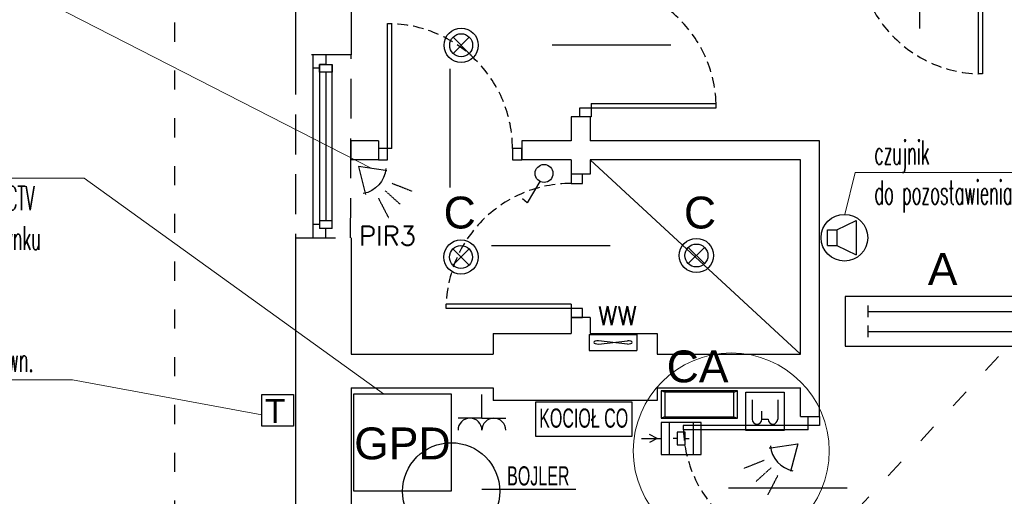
# Model space of a CAD drawing. Header units: millimetres. Extents: x 19325 to 32410, y -4876 to 2807.
# Tile 50 of 72: x 19870 to 20489, y 242 to 541. Entities that reach past the tile are written whole.
import ezdxf
from ezdxf import colors
from ezdxf.entities.mleader import LeaderData, LeaderLine
from ezdxf.enums import TextEntityAlignment as Align
from ezdxf.math import Vec2, Vec3

# ---------------------------------------------------------------- set-up
doc = ezdxf.new("R2010")
doc.units = ezdxf.units.MM
for name, pattern in [('ACAD_ISO03W100', [30, 12, -18]), ('DASHED', [0.75, 0.5, -0.25]), ('VERDECKT', [0.375, 0.25, -0.125])]:
    doc.linetypes.add(name, pattern=pattern)
for name, color, linetype, lineweight in [('.WK_WODA_OPIS', 7, 'Continuous', 13), ('2E_CENTR', 40, 'Continuous', 30), ('2E_INSTA', 40, 'Continuous', 30), ('2E_OPRAWY', 40, 'Continuous', 30), ('2E_OSWIETL', 40, 'Continuous', 30), ('2E_POZ', 40, 'Continuous', 30), ('2E_SWIETLOWKI', 40, 'Continuous', 30), ('2E_SYGKOM', 40, 'Continuous', 30), ('2E_URZADZENIE', 40, 'Continuous', 30), ('AMATECH_OPRAWY AWARYJNE', 4, 'Continuous', 30), ('e', 1, 'Continuous', 40), ('opisy 1', 4, 'Continuous', 13)]:
    doc.layers.add(name, color=color, linetype=linetype, lineweight=lineweight)
for name, color, linetype in [('A_drzwi', 3, 'Continuous'), ('A_okno', 3, 'Continuous'), ('A_opis stolarki', 3, 'Continuous'), ('A_SC_MUROWANA_DZIAŁOWA', 42, 'Continuous'), ('A_scianazew', 42, 'Continuous')]:
    doc.layers.add(name, color=color, linetype=linetype)
doc.styles.add('dar-styl', font='arial.ttf')
doc.styles.add('Opisowy', font='arial.ttf', dxfattribs={"width": 0.8})
doc.styles.add('PITSIMP8', font='pitsimp8')
doc.styles.add('SIMPLEX', font='simplex.shx')
doc.styles.get("Standard").update_dxf_attribs({"font": 'arial.ttf'})
doc.styles.add('WYMIARY', font='romans.shx', dxfattribs={"width": 0.7})

# ---------------------------------------------------------------- blocks, each defined once
blk = doc.blocks.new('*U8')
at = {"color": 0}
for p, q in [((-28.55, -91.5), (-28.55, -94.5)), ((-28.55, -91.5), (59.45, -91.5)), ((-28.55, -94.5), (59.45, -94.5)), ((59.45, -94.5), (59.45, -91.5))]:
    blk.add_line(p, q, dxfattribs=at)
for points in [[(-36.55, -6.5), (-36.55, 0), (-28.55, 0), (-28.55, -6.5)], [(-36.55, -101), (-36.55, -94.5), (-28.55, -94.5), (-28.55, -101)]]:
    blk.add_lwpolyline(points, close=True, dxfattribs=at)
at = {"color": 0, "linetype": 'DASHED', "ltscale": 15}
blk.add_arc((-28.55, -94.5), 88, 1.95364, 90, dxfattribs=at)
at = {"layer": 'A_opis stolarki'}
blk.add_line((-56.09, -50.5), (27.54, -50.5), dxfattribs=at)
at = {"layer": 'A_opis stolarki', "ltscale": 0.5, "style": 'dar-styl', "text_generation_flag": 2}
blk.add_attdef('ODPORNOŚĆ_OGNIOWA', text='', height=15, rotation=805.93674, dxfattribs=at).set_placement((-55.81, -47.55), align=Align.TOP_CENTER)
at = {"layer": 'A_opis stolarki', "ltscale": 0.5, "style": 'dar-styl'}
blk.add_attdef('SYMBOL_DRZWI1', text='', height=14, dxfattribs=at).set_placement((-16.77, -50.5), align=Align.BOTTOM_CENTER)
blk.add_attdef('SYMBOL_DRZWI2', text='', height=14, dxfattribs=at).set_placement((-16.77, -53.5), align=Align.TOP_CENTER)
blk = doc.blocks.new('*U9')
at = {"color": 0}
for p, q in [((-28.55, -9.5), (-28.55, -6.5)), ((-28.55, -6.5), (59.45, -6.5)), ((59.45, -6.5), (59.45, -9.5)), ((-28.55, -9.5), (59.45, -9.5))]:
    blk.add_line(p, q, dxfattribs=at)
for points in [[(-36.55, 0), (-36.55, -6.5), (-28.55, -6.5), (-28.55, 0)], [(-36.55, -94.5), (-36.55, -101), (-28.55, -101), (-28.55, -94.5)]]:
    blk.add_lwpolyline(points, close=True, dxfattribs=at)
at = {"color": 0, "linetype": 'DASHED', "ltscale": 15}
blk.add_arc((-28.55, -6.5), 88, 270, 358.04636, dxfattribs=at)
at = {"layer": 'A_opis stolarki'}
blk.add_line((-56.09, -50.5), (27.54, -50.5), dxfattribs=at)
at = {"layer": 'A_opis stolarki', "ltscale": 0.5, "style": 'dar-styl', "text_generation_flag": 2}
blk.add_attdef('ODPORNOŚĆ_OGNIOWA', text='', height=15, rotation=805.93674, dxfattribs=at).set_placement((-55.81, -47.55), align=Align.TOP_CENTER)
at = {"layer": 'A_opis stolarki', "ltscale": 0.5, "style": 'dar-styl'}
blk.add_attdef('SYMBOL_DRZWI1', text='', height=14, dxfattribs=at).set_placement((-16.77, -50.5), align=Align.BOTTOM_CENTER)
blk.add_attdef('SYMBOL_DRZWI2', text='', height=14, dxfattribs=at).set_placement((-16.77, -53.5), align=Align.TOP_CENTER)
blk = doc.blocks.new('*U10')
at = {"color": 0}
for p, q in [((0, -6.5), (-88, -6.5)), ((-88, -6.5), (-88, -9.5)), ((0, -9.5), (0, -6.5)), ((0, -9.5), (-88, -9.5))]:
    blk.add_line(p, q, dxfattribs=at)
for points in [[(8, 0), (8, -6.5), (0, -6.5), (0, 0)], [(8, -94.5), (8, -101), (0, -101), (0, -94.5)]]:
    blk.add_lwpolyline(points, close=True, dxfattribs=at)
at = {"color": 0, "linetype": 'DASHED', "ltscale": 15}
blk.add_arc((0, -6.5), 88, 181.95364, 270, dxfattribs=at)
at = {"layer": 'A_opis stolarki'}
blk.add_line((-56.09, -50.5), (27.54, -50.5), dxfattribs=at)
at = {"layer": 'A_opis stolarki', "ltscale": 0.5, "style": 'dar-styl'}
blk.add_attdef('ODPORNOŚĆ_OGNIOWA', text='', height=15, rotation=274.06326, dxfattribs=at).set_placement((27.26, -47.55), align=Align.TOP_CENTER)
blk.add_attdef('SYMBOL_DRZWI1', text='', height=14, dxfattribs=at).set_placement((-16.77, -50.5), align=Align.BOTTOM_CENTER)
blk.add_attdef('SYMBOL_DRZWI2', text='', height=14, dxfattribs=at).set_placement((-16.77, -53.5), align=Align.TOP_CENTER)
blk = doc.blocks.new('*U7')
for p, q in [((0, -91.5), (-88, -91.5)), ((-88, -94.5), (-88, -91.5)), ((0, -94.5), (-88, -94.5)), ((0, -91.5), (0, -94.5))]:
    blk.add_line(p, q)
for points in [[(8, -6.5), (8, 0), (0, 0), (0, -6.5)], [(8, -101), (8, -94.5), (0, -94.5), (0, -101)]]:
    blk.add_lwpolyline(points, close=True)
at = {"linetype": 'DASHED', "ltscale": 15}
blk.add_arc((0, -94.5), 88, 90, 178.04636, dxfattribs=at)
at = {"layer": 'A_opis stolarki'}
blk.add_line((-56.09, -50.5), (27.54, -50.5), dxfattribs=at)
at = {"layer": 'A_opis stolarki', "ltscale": 0.5, "style": 'dar-styl'}
blk.add_attdef('ODPORNOŚĆ_OGNIOWA', text='', height=15, rotation=94.06326, dxfattribs=at).set_placement((-95.88, -56.3), align=Align.TOP_CENTER)
blk.add_attdef('SYMBOL_DRZWI1', text='', height=14, dxfattribs=at).set_placement((-16.77, -50.5), align=Align.BOTTOM_CENTER)
blk.add_attdef('SYMBOL_DRZWI2', text='', height=14, dxfattribs=at).set_placement((-16.77, -53.5), align=Align.TOP_CENTER)
blk = doc.blocks.new('2DEL_077')
at = {"color": 0}
for p, q in [((-0.3844, 0.0818), (-0.3844, 0.3182)), ((0.3844, 0.0818), (0.3844, 0.3182)), ((-0.3844, -0.3182), (-0.3844, -0.0818)), ((0.3844, -0.3182), (0.3844, -0.0818))]:
    blk.add_line(p, q, dxfattribs=at)
for p, q in [((-0.3844, 0.2), (0.3844, 0.2)), ((-0.3844, -0.2), (0.3844, -0.2))]:
    blk.add_line(p, q)
blk.add_lwpolyline([(-0.5, -0.5), (0.5, -0.5), (0.5, 0.5), (-0.5, 0.5)], close=True)
at = {"linetype": 'ByBlock', "style": 'PITSIMP8', "flags": 9}
for tag, p in [('BEZEICHNUNG', (-0.2341, 0.1593)), ('RAUM/GRUPPE', (-0.2341, 0.1393)), ('POS.NR.G-LV', (-0.2341, 0.1193)), ('FABRIKAT', (-0.2341, 0.0993)), ('KENNUNG', (-0.2341, 0.0593)), ('TYP', (-0.2341, 0.0793)), ('VOLUMENSTROM', (-0.2341, 0.0193)), ('DRUCK/-STUFE', (-0.2341, -0.0007)), ('LEISTUNG', (-0.2341, 0.0393)), ('ANSCHLUSS', (-0.2341, -0.0207)), ('GROESSE', (-0.2341, -0.0407)), ('TEMPERATUR', (-0.2341, -0.0807)), ('DREHZAHL', (-0.2341, -0.1007)), ('DN', (-0.2341, -0.0607)), ('SPANNUNG/FREQUENZ', (-0.2341, -0.1407)), ('SCHUTZART', (-0.2341, -0.1207)), ('GEWICHT', (-0.2341, -0.1607)), ('FREI', (-0.2341, -0.1807)), ('FREI', (-0.2341, -0.2007)), ('FREI', (-0.2341, -0.2207))]:
    blk.add_attdef(tag, text='', height=0.01, dxfattribs=at).set_placement(p, align=Align.MIDDLE)
blk = doc.blocks.new('2DEL_019')
for q in [(-2, 0), (0, -2), (2, 0)]:
    blk.add_line((0, 0), q)
for centre in [(-1, 1), (1, 1)]:
    blk.add_arc(centre, 1, 180, 0)
at = {"linetype": 'ByBlock', "style": 'PITSIMP8', "flags": 9}
for tag, p in [('SPANNUNG/FREQUENZ', (-0.164, 0.195)), ('VOLUMENSTROM', (-0.164, 0.355)), ('RAUM/GRUPPE', (-0.164, 0.475)), ('DRUCK/-STUFE', (-0.164, 0.335)), ('BEZEICHNUNG', (-0.164, 0.495)), ('TEMPERATUR', (-0.164, 0.255)), ('POS.NR.G-LV', (-0.164, 0.455)), ('ANSCHLUSS', (-0.164, 0.315)), ('SCHUTZART', (-0.164, 0.215)), ('DREHZAHL', (-0.164, 0.235)), ('KENNUNG', (-0.164, 0.395)), ('LEISTUNG', (-0.164, 0.375)), ('FABRIKAT', (-0.164, 0.435)), ('GROESSE', (-0.164, 0.295)), ('GEWICHT', (-0.164, 0.175)), ('FREI', (-0.164, 0.155)), ('FREI', (-0.164, 0.135)), ('FREI', (-0.164, 0.115)), ('TYP', (-0.164, 0.415)), ('DN', (-0.164, 0.275))]:
    blk.add_attdef(tag, text='', height=0.01, dxfattribs=at).set_placement(p, align=Align.MIDDLE)
blk = doc.blocks.new('2DEL_739')
for p, q in [((0.102, 0.102), (-0.102, -0.102)), ((-0.102, 0.102), (0.102, -0.102))]:
    blk.add_line(p, q)
for radius in [0.215, 0.144]:
    blk.add_circle((0, 0), radius)
at = {"linetype": 'ByBlock', "style": 'PITSIMP8', "flags": 9}
for tag, p in [('BEZEICHNUNG', (-0.174, 0.119)), ('RAUM/GRUPPE', (-0.174, 0.099)), ('POS.NR.G-LV', (-0.174, 0.079)), ('KENNUNG', (-0.174, 0.019)), ('LEISTUNG', (-0.174, -0.001)), ('FABRIKAT', (-0.174, 0.059)), ('TYP', (-0.174, 0.039)), ('VOLUMENSTROM', (-0.174, -0.021)), ('DRUCK/-STUFE', (-0.174, -0.041)), ('TEMPERATUR', (-0.174, -0.121)), ('ANSCHLUSS', (-0.174, -0.061)), ('GROESSE', (-0.174, -0.081)), ('DN', (-0.174, -0.101)), ('SPANNUNG/FREQUENZ', (-0.174, -0.181)), ('SCHUTZART', (-0.174, -0.161)), ('DREHZAHL', (-0.174, -0.141)), ('GEWICHT', (-0.174, -0.201)), ('FREI', (-0.174, -0.221)), ('FREI', (-0.174, -0.241)), ('FREI', (-0.174, -0.261))]:
    blk.add_attdef(tag, text='', height=0.01, dxfattribs=at).set_placement(p, align=Align.MIDDLE)
blk = doc.blocks.new('2DEL_487')
for p, q in [((-0.346, -0.682), (-1.422, -2.474)), ((-1.422, -2.474), (-1.808, -2.132))]:
    blk.add_line(p, q)
blk.add_circle((0, 0), 0.75)
at = {"linetype": 'ByBlock', "style": 'PITSIMP8', "flags": 9}
for tag, p in [('VOLUMENSTROM', (-0.296, 0.015)), ('RAUM/GRUPPE', (-0.296, 0.135)), ('DRUCK/-STUFE', (-0.296, -0.005)), ('BEZEICHNUNG', (-0.296, 0.155)), ('POS.NR.G-LV', (-0.296, 0.115)), ('KENNUNG', (-0.296, 0.055)), ('LEISTUNG', (-0.296, 0.035)), ('FABRIKAT', (-0.296, 0.095)), ('TYP', (-0.296, 0.075)), ('SPANNUNG/FREQUENZ', (-0.296, -0.145)), ('TEMPERATUR', (-0.296, -0.085)), ('ANSCHLUSS', (-0.296, -0.025)), ('SCHUTZART', (-0.296, -0.125)), ('DREHZAHL', (-0.296, -0.105)), ('GROESSE', (-0.296, -0.045)), ('GEWICHT', (-0.296, -0.165)), ('FREI', (-0.296, -0.185)), ('FREI', (-0.296, -0.205)), ('FREI', (-0.296, -0.225)), ('DN', (-0.296, -0.065))]:
    blk.add_attdef(tag, text='', height=0.01, dxfattribs=at).set_placement(p, align=Align.MIDDLE)
blk = doc.blocks.new('2DEL_749')
for p, q in [((-0.5, 1), (-0.5, 0)), ((-0.5, 1), (0.5, 1)), ((0.5, 1), (0.5, 0)), ((0.301, 0.398), (-0.301, 0.602)), ((-0.301, 0.398), (0.301, 0.602)), ((-0.5, 0), (0.495, 0))]:
    blk.add_line(p, q)
for centre, start, end in [((-0.301, 0.5), 90, 270), ((0.301, 0.5), 270, 90)]:
    blk.add_arc(centre, 0.102, start, end)
at = {"linetype": 'ByBlock', "style": 'PITSIMP8', "flags": 9}
for tag, p in [('RAUM/GRUPPE', (-0.263, 0.841)), ('BEZEICHNUNG', (-0.263, 0.861)), ('POS.NR.G-LV', (-0.263, 0.821)), ('VOLUMENSTROM', (-0.263, 0.721)), ('DRUCK/-STUFE', (-0.263, 0.701)), ('TEMPERATUR', (-0.263, 0.621)), ('ANSCHLUSS', (-0.263, 0.681)), ('KENNUNG', (-0.263, 0.761)), ('LEISTUNG', (-0.263, 0.741)), ('FABRIKAT', (-0.263, 0.801)), ('GROESSE', (-0.263, 0.661)), ('TYP', (-0.263, 0.781)), ('DN', (-0.263, 0.641)), ('SPANNUNG/FREQUENZ', (-0.263, 0.561)), ('SCHUTZART', (-0.263, 0.581)), ('DREHZAHL', (-0.263, 0.601)), ('GEWICHT', (-0.263, 0.541)), ('FREI', (-0.263, 0.521)), ('FREI', (-0.263, 0.501)), ('FREI', (-0.263, 0.481))]:
    blk.add_attdef(tag, text='', height=0.01, dxfattribs=at).set_placement(p, align=Align.MIDDLE)
blk = doc.blocks.new('2DEL_432')
for p, q in [((-10, 0), (5, 10)), ((4.2, -9.47), (-10, 0)), ((5, -10), (4.3, -9.54))]:
    blk.add_line(p, q)
at = {"linetype": 'VERDECKT'}
for p, q in [((12.61, 6.36), (25.34, 11.14)), ((12.61, 0), (25.34, 0)), ((12.61, -6.36), (25.34, -11.14))]:
    blk.add_line(p, q, dxfattribs=at)
blk.add_arc((-10.42, 0), 17.54, 322.9796, 37.0204)
at = {"linetype": 'ByBlock', "style": 'PITSIMP8', "flags": 9}
for tag, p in [('VOLUMENSTROM', (-0.26, 0.02)), ('BEZEICHNUNG', (-0.26, 0.16)), ('RAUM/GRUPPE', (-0.26, 0.14)), ('DRUCK/-STUFE', (-0.26, 0)), ('POS.NR.G-LV', (-0.26, 0.12)), ('FABRIKAT', (-0.26, 0.1)), ('KENNUNG', (-0.26, 0.06)), ('LEISTUNG', (-0.26, 0.04)), ('TYP', (-0.26, 0.08)), ('SPANNUNG/FREQUENZ', (-0.26, -0.14)), ('TEMPERATUR', (-0.26, -0.08)), ('ANSCHLUSS', (-0.26, -0.02)), ('DREHZAHL', (-0.26, -0.1)), ('SCHUTZART', (-0.26, -0.12)), ('GROESSE', (-0.26, -0.04)), ('GEWICHT', (-0.26, -0.16)), ('DN', (-0.26, -0.06)), ('FREI', (-0.26, -0.18)), ('FREI', (-0.26, -0.2)), ('FREI', (-0.26, -0.22))]:
    blk.add_attdef(tag, text='', height=0.01, dxfattribs=at).set_placement(p, align=Align.MIDDLE)
blk = doc.blocks.new('2DEL_339')
for p, q in [((0, 6.25), (0, 3.12)), ((0, 3.75), (-0.62, 5)), ((0, 3.75), (0.62, 5)), ((-2.5, -3.12), (-2.5, 3.12)), ((-2.5, 3.12), (2.5, 3.12)), ((2.5, 3.12), (2.5, -3.12)), ((-2.5, 1.88), (2.5, 1.88)), ((-1, 0.62), (1, 0.62)), ((-1, -0.62), (-1, 0.62)), ((0, 0.62), (0, 1.25)), ((1, 0.62), (1, -0.62)), ((1, -0.62), (-1, -0.62)), ((0, -0.62), (0, -1.25)), ((-2.5, -1.88), (2.5, -1.88)), ((2.5, -3.12), (-2.5, -3.12))]:
    blk.add_line(p, q)
at = {"linetype": 'ByBlock', "style": 'PITSIMP8', "flags": 9}
for tag, p in [('VOLUMENSTROM', (-0.26, 0.02)), ('BEZEICHNUNG', (-0.26, 0.16)), ('RAUM/GRUPPE', (-0.26, 0.14)), ('DRUCK/-STUFE', (-0.26, 0)), ('POS.NR.G-LV', (-0.26, 0.12)), ('FABRIKAT', (-0.26, 0.1)), ('KENNUNG', (-0.26, 0.06)), ('LEISTUNG', (-0.26, 0.04)), ('TYP', (-0.26, 0.08)), ('SPANNUNG/FREQUENZ', (-0.26, -0.14)), ('TEMPERATUR', (-0.26, -0.08)), ('ANSCHLUSS', (-0.26, -0.02)), ('DREHZAHL', (-0.26, -0.1)), ('SCHUTZART', (-0.26, -0.12)), ('GROESSE', (-0.26, -0.04)), ('GEWICHT', (-0.26, -0.16)), ('DN', (-0.26, -0.06)), ('FREI', (-0.26, -0.18)), ('FREI', (-0.26, -0.2)), ('FREI', (-0.26, -0.22))]:
    blk.add_attdef(tag, text='', height=0.01, dxfattribs=at).set_placement(p, align=Align.MIDDLE)
blk = doc.blocks.new('2DEL1116')
for p, q in [((-0.5, 1), (-0.5, 0)), ((-0.45, 0.95), (-0.5, 1)), ((0.5, 1), (-0.5, 1)), ((-0.45, 0.95), (-0.45, 0.05)), ((0.45, 0.95), (-0.45, 0.95)), ((0.45, 0.95), (0.5, 1)), ((0.45, 0.05), (0.45, 0.95)), ((0.5, 0), (0.5, 1)), ((-0.45, 0.05), (-0.5, 0)), ((-0.5, 0), (0.5, 0)), ((-0.45, 0.05), (0.45, 0.05)), ((0.45, 0.05), (0.5, 0))]:
    blk.add_line(p, q)
at = {"linetype": 'ByBlock', "style": 'PITSIMP8', "flags": 9}
for tag, p in [('RAUM/GRUPPE', (-0.305, 0.461)), ('POS.NR.G-LV', (-0.305, 0.441)), ('KENNUNG', (-0.305, 0.381)), ('FABRIKAT', (-0.305, 0.421)), ('TYP', (-0.305, 0.401)), ('VOLUMENSTROM', (-0.305, 0.341)), ('DRUCK/-STUFE', (-0.305, 0.321)), ('ANSCHLUSS', (-0.305, 0.301)), ('LEISTUNG', (-0.305, 0.361)), ('GROESSE', (-0.305, 0.281)), ('DN', (-0.305, 0.261)), ('SPANNUNG/FREQUENZ', (-0.305, 0.181)), ('TEMPERATUR', (-0.305, 0.241)), ('SCHUTZART', (-0.305, 0.201)), ('DREHZAHL', (-0.305, 0.221)), ('GEWICHT', (-0.305, 0.161)), ('FREI', (-0.305, 0.141)), ('FREI', (-0.305, 0.121)), ('FREI', (-0.305, 0.101))]:
    blk.add_attdef(tag, text='', height=0.01, dxfattribs=at).set_placement(p, align=Align.MIDDLE)
blk = doc.blocks.new('2DEL_153')
for p, q in [((-0.833, 0.748), (-0.833, -0.521)), ((0.833, 0.748), (0.833, -0.521)), ((-0.208, -0.521), (-0.208, 0)), ((-0.195, -0.521), (0.208, -0.521))]:
    blk.add_line(p, q)
blk.add_lwpolyline([(-1.25, 1.25), (1.25, 1.25), (1.25, -1.25), (-1.25, -1.25)], close=True)
for centre in [(-0.521, -0.521), (0.521, -0.521)]:
    blk.add_arc(centre, 0.312, 180, 0)
at = {"linetype": 'ByBlock', "style": 'PITSIMP8', "flags": 9}
for tag, p in [('SPANNUNG/FREQUENZ', (-0.254, 0.272)), ('VOLUMENSTROM', (-0.254, 0.432)), ('DRUCK/-STUFE', (-0.254, 0.412)), ('BEZEICHNUNG', (-0.254, 0.572)), ('RAUM/GRUPPE', (-0.254, 0.552)), ('TEMPERATUR', (-0.254, 0.332)), ('POS.NR.G-LV', (-0.254, 0.532)), ('ANSCHLUSS', (-0.254, 0.392)), ('SCHUTZART', (-0.254, 0.292)), ('DREHZAHL', (-0.254, 0.312)), ('KENNUNG', (-0.254, 0.472)), ('LEISTUNG', (-0.254, 0.452)), ('FABRIKAT', (-0.254, 0.512)), ('GROESSE', (-0.254, 0.372)), ('GEWICHT', (-0.254, 0.252)), ('FREI', (-0.254, 0.232)), ('FREI', (-0.254, 0.212)), ('FREI', (-0.254, 0.192)), ('TYP', (-0.254, 0.492)), ('DN', (-0.254, 0.352))]:
    blk.add_attdef(tag, text='', height=0.01, dxfattribs=at).set_placement(p, align=Align.MIDDLE)
blk = doc.blocks.new('2DEL_847')
blk.add_lwpolyline([(-1.25, 1.25), (1.25, 1.25), (1.25, -1.25), (-1.25, -1.25)], close=True)
at = {"linetype": 'ByBlock', "style": 'PITSIMP8', "flags": 9}
for tag, p in [('VOLUMENSTROM', (0.518, 0.813)), ('DRUCK/-STUFE', (0.518, 0.793)), ('BEZEICHNUNG', (0.518, 0.953)), ('RAUM/GRUPPE', (0.518, 0.933)), ('POS.NR.G-LV', (0.518, 0.913)), ('ANSCHLUSS', (0.518, 0.773)), ('KENNUNG', (0.518, 0.853)), ('LEISTUNG', (0.518, 0.833)), ('FABRIKAT', (0.518, 0.893)), ('TYP', (0.518, 0.873)), ('SPANNUNG/FREQUENZ', (0.518, 0.653)), ('TEMPERATUR', (0.518, 0.713)), ('SCHUTZART', (0.518, 0.673)), ('DREHZAHL', (0.518, 0.693)), ('GROESSE', (0.518, 0.753)), ('GEWICHT', (0.518, 0.633)), ('FREI', (0.518, 0.613)), ('FREI', (0.518, 0.593)), ('FREI', (0.518, 0.573)), ('DN', (0.518, 0.733))]:
    blk.add_attdef(tag, text='', height=0.01, dxfattribs=at).set_placement(p, align=Align.MIDDLE)
blk = doc.blocks.new('_None')
blk = doc.blocks.new('2DEL_158')
for p, q in [((-0.67, 1.02), (1.88, 2.25)), ((1.88, 2.25), (1.88, -2.25)), ((-1.88, -1.02), (-1.88, 1.02)), ((-1.88, 1.02), (-0.67, 1.02)), ((-0.67, 1.02), (-0.67, -1.02)), ((-1.88, -1.02), (-0.67, -1.02)), ((-0.67, -1.02), (1.88, -2.25))]:
    blk.add_line(p, q)
at = {"linetype": 'ByBlock', "style": 'PITSIMP8', "flags": 9}
for tag, p in [('VOLUMENSTROM', (-1.51, 0.02)), ('BEZEICHNUNG', (-1.51, 0.16)), ('RAUM/GRUPPE', (-1.51, 0.14)), ('DRUCK/-STUFE', (-1.51, 0)), ('POS.NR.G-LV', (-1.51, 0.12)), ('FABRIKAT', (-1.51, 0.1)), ('KENNUNG', (-1.51, 0.06)), ('LEISTUNG', (-1.51, 0.04)), ('TYP', (-1.51, 0.08)), ('SPANNUNG/FREQUENZ', (-1.51, -0.14)), ('TEMPERATUR', (-1.51, -0.08)), ('ANSCHLUSS', (-1.51, -0.02)), ('DREHZAHL', (-1.51, -0.1)), ('SCHUTZART', (-1.51, -0.12)), ('GROESSE', (-1.51, -0.04)), ('GEWICHT', (-1.51, -0.16)), ('DN', (-1.51, -0.06)), ('FREI', (-1.51, -0.18)), ('FREI', (-1.51, -0.2)), ('FREI', (-1.51, -0.22))]:
    blk.add_attdef(tag, text='', height=0.01, dxfattribs=at).set_placement(p, align=Align.MIDDLE)

msp = doc.modelspace()

# ---------------------------------------------------------------- linework, layer by layer
at = {"layer": '.WK_WODA_OPIS'}
msp.add_circle((20317.23, 270.35), 61.52, dxfattribs=at)
at = {"linetype": 'DASHED', "ltscale": 50}
msp.add_lwpolyline([(20078.62, 519.06), (20043.62, 519.06), (20043.62, 404.06), (20078.19, 404.06)], close=True, dxfattribs=at)
at = {"layer": 'A_okno'}
for p, q in [((20054.62, 510.56, 0), (20054.62, 519.06, 0)), ((20062.62, 519.06, 0), (20062.62, 513.06, 0)), ((20058.62, 510.56, 0), (20054.62, 510.56, 0)), ((20054.62, 461.56, -0.02), (20054.62, 510.56, 0)), ((20058.62, 513.06, 0), (20066.62, 513.06, 0)), ((20058.62, 508.06, 0), (20058.62, 513.06, 0)), ((20062.62, 513.06, 0), (20058.62, 513.06, 0)), ((20058.62, 513.06, 0), (20058.62, 461.56, -0.02)), ((20062.12, 508.06, 0), (20058.62, 508.06, 0)), ((20066.62, 508.06, 0), (20058.62, 508.06, 0)), ((20062.62, 508.06, 0), (20062.62, 461.56, -0.02)), ((20066.62, 508.06, 0), (20063.12, 508.06, 0)), ((20066.62, 461.56, -0.02), (20066.62, 513.06, 0)), ((20066.62, 513.06, 0), (20066.62, 508.06, 0)), ((20054.62, 404.06, -0.05), (20054.62, 461.56, -0.02)), ((20058.62, 461.56, -0.02), (20058.62, 410.06, -0.04)), ((20062.62, 461.56, -0.02), (20062.62, 415.06, -0.04)), ((20066.62, 410.06, -0.05), (20066.62, 461.56, -0.02)), ((20058.62, 415.06, -0.04), (20066.62, 415.06, -0.04)), ((20058.62, 412.56, -0.04), (20054.62, 412.56, -0.04)), ((20066.62, 410.06, -0.04), (20058.62, 410.06, -0.04)), ((20062.62, 404.06, -0.04), (20062.62, 410.06, -0.04))]:
    msp.add_line(p, q, dxfattribs=at)
at = {"layer": 'A_SC_MUROWANA_DZIAŁOWA'}
for p, q in [((20228.62, 480.06), (20216.62, 480.06)), ((20095.62, 465.06), (20078.37, 465.06)), ((20078.42, 465.06), (20078.42, 453.06)), ((20095.62, 465.06), (20095.62, 453.06)), ((20216.62, 465.06), (20185.62, 465.06)), ((20372.62, 465.06), (20228.62, 465.06)), ((20095.62, 453.06), (20078.37, 453.06)), ((20216.62, 453.06), (20185.62, 453.06)), ((20360.62, 453.06), (20228.62, 453.06)), ((20360.62, 331.06), (20228.62, 453.06)), ((20228.62, 444.06), (20216.62, 444.06)), ((20228.62, 354.06), (20216.62, 354.06)), ((20167.62, 310.06), (20167.62, 302.06)), ((20270.62, 310.06), (20270.62, 302.06)), ((20270.62, 302.06), (20167.62, 302.06)), ((20219.51, 246.21), (20160.69, 246.21))]:
    msp.add_line(p, q, dxfattribs=at)
at = {"layer": 'A_SC_MUROWANA_DZIAŁOWA', "linetype": 'ACAD_ISO03W100'}
msp.add_line((19967.66, -229.88), (20518.62, 365.97), dxfattribs=at)
msp.add_lwpolyline([(19967.66, -229.88), (21114.98, -229.88), (21114.98, 1589.24), (19967.66, 1589.24)], close=True, dxfattribs=at)
at = {"layer": 'A_SC_MUROWANA_DZIAŁOWA'}
for points in [[(20216.62, 480.06), (20216.62, 465.06)], [(20228.62, 480.06), (20228.62, 465.06)], [(20185.62, 465.06), (20185.62, 453.06)], [(20372.62, 292.06), (20372.62, 465.06)], [(20216.62, 453.06), (20216.62, 444.06)], [(20228.62, 453.06), (20228.62, 444.06)], [(20360.62, 331.06), (20360.62, 453.06)], [(20216.62, 354.06), (20216.62, 344.06)], [(20228.62, 354.06), (20228.62, 344.06)], [(20167.62, 344.06), (20167.62, 331.06)], [(20167.62, 344.06), (20216.62, 344.06)], [(20228.62, 344.06), (20270.62, 344.06)], [(20270.62, 344.06), (20270.62, 331.06)], [(20078.62, 331.06), (20167.62, 331.06)], [(20270.62, 331.06), (20360.62, 331.06)], [(20078.62, 310.06), (20167.62, 310.06)], [(20270.62, 310.06), (20360.62, 310.06)], [(20360.62, 292.06), (20360.62, 310.06)], [(20360.62, 292.06), (20372.62, 292.06)]]:
    msp.add_lwpolyline(points, dxfattribs=at)
msp.add_lwpolyline([(20194.53, 301.2), (20254.68, 301.2), (20254.68, 279.43), (20194.53, 279.43)], close=True, dxfattribs=at)
msp.add_circle((20141.36, 245.02), 30.5, dxfattribs=at)
at = {"layer": 'A_scianazew'}
for p, q in [((20043.62, 668.06), (20043.62, 519.06)), ((20043.62, 404.06), (20043.62, 234.06)), ((20078.62, 404.06), (20078.62, 331.06))]:
    msp.add_line(p, q, dxfattribs=at)
for points in [[(20078.62, 585.06), (20078.62, 519.06)], [(20078.62, 310.06), (20078.62, 234.06)]]:
    msp.add_lwpolyline(points, dxfattribs=at)

# ---------------------------------------------------------------- block references
at = {"layer": '2E_CENTR', "xscale": -4, "yscale": 4, "zscale": 4, "rotation": 90}
msp.add_blockref('2DEL_339', (20285.77, 278.14), dxfattribs=at)
at = {"layer": '2E_INSTA'}
for name, p, xscale, yscale, zscale in [('2DEL_487', (20199.65, 444.58, -1.04), 7.5, 7.5, 7.5), ('2DEL_847', (20032.46, 295.89), 8, 8, 8)]:
    msp.add_blockref(name, p, dxfattribs=dict(at, xscale=xscale, yscale=yscale, zscale=zscale))
at = {"layer": '2E_INSTA', "xscale": 7.5, "yscale": 7.5, "zscale": 7.5, "rotation": 180}
msp.add_blockref('2DEL_019', (20160.66, 290.9, 0), dxfattribs=at)
at = {"layer": '2E_OPRAWY', "xscale": 124.9, "yscale": 31.3, "zscale": 124.9}
msp.add_blockref('2DEL_077', (20451.17, 351.71), dxfattribs=at)
at = {"layer": '2E_OSWIETL', "xscale": 50, "yscale": 50, "zscale": 50}
for p in [(20147.62, 525.06), (20147.5, 392.06), (20295.33, 393.06)]:
    msp.add_blockref('2DEL_739', p, dxfattribs=at)
at = {"layer": '2E_POZ', "xscale": 9.6, "yscale": 9.6, "zscale": 9.6}
msp.add_blockref('2DEL_153', (20338.35, 295.25), dxfattribs=at)
at = {"layer": '2E_SWIETLOWKI', "xscale": 48, "yscale": 17.25, "zscale": 48}
msp.add_blockref('2DEL1116', (20297.18, 290.88), dxfattribs=at)
at = {"layer": '2E_SYGKOM', "xscale": -1, "rotation": 137.8943519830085}
msp.add_blockref('2DEL_432', (20090.6, 442.15, 0), dxfattribs=at)
at = {"layer": '2E_SYGKOM', "rotation": 222.1056480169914}
msp.add_blockref('2DEL_432', (20351.48, 268.17, 0), dxfattribs=at)
at = {"layer": '2E_URZADZENIE', "xscale": 30, "yscale": 10, "zscale": 30}
msp.add_blockref('2DEL_749', (20242.96, 333.47), dxfattribs=at)
at = {"layer": 'A_drzwi', "xscale": 0.8910891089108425, "yscale": 0.8910891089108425, "zscale": 0.8910891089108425}
for name, p, rotation in [('*U7', (20390.62, 585.45), 89.99999999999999), ('*U10', (20229.3, 480.06), 180), ('*U9', (20095.62, 485.63), 89.99999999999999), ('*U9', (20191.18, 354.06), 180), ('*U8', (20340.05, 202.06), 180)]:
    msp.add_blockref(name, p, dxfattribs=dict(at, rotation=rotation))

# ---------------------------------------------------------------- texts
at = {"layer": 'AMATECH_OPRAWY AWARYJNE', "linetype": 'ByBlock', "style": 'Opisowy'}
for s, height, p in [('C', 20, (20136.6, 410.02, 0)), ('C', 20, (20287.48, 410.02, 0)), ('A', 20, (20440.59, 374.54, 0)), ('CA', 20, (20276.66, 313.43, 0)), ('T', 15, (20024.51, 287.91, 0)), ('GPD', 20, (20080.46, 265.1, 0))]:
    msp.add_text(s, height=height, dxfattribs=at).set_placement(p)
at = {"layer": 'e', "style": 'SIMPLEX'}
msp.add_text('WW', height=11.97, dxfattribs=at).set_placement((20233.35, 349.25, 1.04))
at = {"layer": 'opisy 1', "width": 0.6}
for s, p in [('KOCIOŁ CO', (20196.61, 285)), ('BOJLER', (20176.49, 248.72))]:
    msp.add_text(s, height=12, rotation=0.00003, dxfattribs=at).set_placement(p)

# ---------------------------------------------------------------- next in the draw order: leaders
at = {"layer": '.WK_WODA_OPIS'}
ml = msp.add_multileader_mtext('Standard', dxfattribs=at)
ml.set_content('{\\W0.5;czujki PIR\\Pdo przeniesienia}', color=256, style='WYMIARY')
ml.set_leader_properties(linetype='ByLayer', lineweight=-1)
ml.set_arrow_properties(name='NONE')
ml.build(insert=Vec2(0, 0))
ml.multileader.update_dxf_attribs({"text_left_attachment_type": 6, "text_right_attachment_type": 6, "text_top_attachment_type": 0, "text_bottom_attachment_type": 0, "dogleg_length": 86.36, "arrow_head_size": 5})
ctx = ml.context
ctx.base_point, ctx.char_height, ctx.arrow_head_size, ctx.landing_gap_size, ctx.plane_origin = Vec3(19776.74, 555.77, 3941.31), 15, 5, 1.25, Vec3(-856538.94, 6523152.45, 3941.31)
ctx.left_attachment, ctx.right_attachment = 6, 6
notes = []
notes.append((ctx, [(0, (1, 1, 0), (19880.39, 555.77, 3941.31), (-1, 0), 10.8, [(0, [(20091.62, 447.6, 3941.31)], 256, [])])]))
ctx.mtext.insert, ctx.mtext.line_spacing_style = Vec3(19777.99, 575.77, 3941.31), 2
ctx.mtext.has_bg_fill, ctx.mtext.bg_color, ctx.mtext.bg_scale_factor, ctx.mtext.bg_transparency, ctx.mtext.use_window_bg_color = 1, -1027028792, 1.5, 0, 1
ml = msp.add_multileader_mtext('Standard', dxfattribs=at)
ml.set_content('{\\W0.5;czujnik\\Pdo pozostawienia}', color=256, style='WYMIARY')
ml.set_leader_properties(linetype='ByLayer', lineweight=-1)
ml.set_arrow_properties(name='NONE')
ml.build(insert=Vec2(0, 0))
ml.multileader.update_dxf_attribs({"text_left_attachment_type": 6, "text_right_attachment_type": 6, "text_top_attachment_type": 0, "text_bottom_attachment_type": 0, "dogleg_length": 86.36, "arrow_head_size": 5})
ctx = ml.context
ctx.base_point, ctx.char_height, ctx.arrow_head_size, ctx.landing_gap_size, ctx.plane_origin = Vec3(20405.78, 445.15), 15, 5, 1.25, Vec3(-855908.61, 6523032.75)
ctx.left_attachment, ctx.right_attachment = 6, 6
notes.append((ctx, [(1, (1, 1, 0), (20394.98, 445.15), (1, 0), 10.8, [(0, [(20388.44, 418.9)], 256, [])])]))
ctx.mtext.insert, ctx.mtext.line_spacing_style = Vec3(20407.03, 465.15), 2
ctx.mtext.has_bg_fill, ctx.mtext.bg_color, ctx.mtext.bg_scale_factor, ctx.mtext.bg_transparency, ctx.mtext.use_window_bg_color = 1, -1027028792, 1.5, 0, 1
ml = msp.add_multileader_mtext('Standard', dxfattribs=at)
ml.set_content('{\\W0.5;czujnik temp. zewn. \\Pdo pozostawienia}', color=256, style='WYMIARY')
ml.set_leader_properties(linetype='ByLayer', lineweight=-1)
ml.set_arrow_properties(name='NONE')
ml.build(insert=Vec2(0, 0))
ml.multileader.update_dxf_attribs({"text_left_attachment_type": 6, "text_right_attachment_type": 6, "text_top_attachment_type": 0, "text_bottom_attachment_type": 0, "dogleg_length": 86.36, "arrow_head_size": 5})
ctx = ml.context
ctx.base_point, ctx.char_height, ctx.arrow_head_size, ctx.landing_gap_size, ctx.plane_origin = Vec3(19776.74, 315, 3941.31), 15, 5, 1.25, Vec3(-856538.94, 6522854.17, 3941.31)
ctx.left_attachment, ctx.right_attachment = 6, 6
notes.append((ctx, [(0, (1, 1, 0), (19903.61, 315, 3941.31), (-1, 0), 10.8, [(0, [(20022.46, 293.04, 3941.31)], 256, [])])]))
ctx.mtext.insert, ctx.mtext.line_spacing_style = Vec3(19777.99, 335, 3941.31), 2
ctx.mtext.has_bg_fill, ctx.mtext.bg_color, ctx.mtext.bg_scale_factor, ctx.mtext.bg_transparency, ctx.mtext.use_window_bg_color = 1, -1027028792, 1.5, 0, 1
for ctx, leaders in notes:
    for number, flags, end, landing, length, lines in leaders:
        leader = LeaderData()
        leader.index, (leader.has_last_leader_line, leader.has_dogleg_vector, leader.attachment_direction) = number, flags
        leader.last_leader_point, leader.dogleg_vector, leader.dogleg_length = Vec3(end), Vec3(landing), length
        for number, points, colour, breaks in lines:
            line = LeaderLine()
            line.index, line.vertices, line.color, line.breaks = number, Vec3.list(points), colors.encode_raw_color(colour), breaks
            leader.lines.append(line)
        ctx.leaders.append(leader)

# ---------------------------------------------------------------- next in the draw order: linework, layer by layer
at = {"layer": '2E_SYGKOM'}
msp.add_circle((20388.24, 404.25), 14.65, dxfattribs=at)

# ---------------------------------------------------------------- next in the draw order: block references
at = {"layer": '2E_POZ', "xscale": 4.8, "yscale": 4.8, "zscale": 4.8}
msp.add_blockref('2DEL_158', (20386.69, 404.21), dxfattribs=at)

# ---------------------------------------------------------------- next in the draw order: leaders
at = {"layer": '.WK_WODA_OPIS'}
ml = msp.add_multileader_mtext('Standard', dxfattribs=at)
ml.set_content('{\\W0.5;istn. GPD \\Pszafka wisząca CCTV\\Pdla kamer w budynku\\Pdo pozostawienia}', color=256, style='WYMIARY')
ml.set_leader_properties(linetype='ByLayer', lineweight=-1)
ml.set_arrow_properties(name='NONE')
ml.build(insert=Vec2(0, 0))
ml.multileader.update_dxf_attribs({"text_left_attachment_type": 6, "text_right_attachment_type": 6, "text_top_attachment_type": 0, "text_bottom_attachment_type": 0, "dogleg_length": 86.36, "arrow_head_size": 5})
ctx = ml.context
ctx.base_point, ctx.char_height, ctx.arrow_head_size, ctx.landing_gap_size, ctx.plane_origin = Vec3(19772.96, 441.55, 3941.31), 15, 5, 1.25, Vec3(-856537.26, 6523072.93, 3941.31)
ctx.left_attachment, ctx.right_attachment = 6, 6
notes = []
notes.append((ctx, [(0, (1, 1, 0), (19910.89, 441.55, 3941.31), (-1, 0), 10.8, [(0, [(20098.8, 306.22, 3941.31)], 256, [])])]))
ctx.mtext.insert, ctx.mtext.line_spacing_style = Vec3(19774.21, 461.55, 3941.31), 2
ctx.mtext.has_bg_fill, ctx.mtext.bg_color, ctx.mtext.bg_scale_factor, ctx.mtext.bg_transparency, ctx.mtext.use_window_bg_color = 1, -1027028792, 1.5, 0, 1
for ctx, leaders in notes:
    for number, flags, end, landing, length, lines in leaders:
        leader = LeaderData()
        leader.index, (leader.has_last_leader_line, leader.has_dogleg_vector, leader.attachment_direction) = number, flags
        leader.last_leader_point, leader.dogleg_vector, leader.dogleg_length = Vec3(end), Vec3(landing), length
        for number, points, colour, breaks in lines:
            line = LeaderLine()
            line.index, line.vertices, line.color, line.breaks = number, Vec3.list(points), colors.encode_raw_color(colour), breaks
            leader.lines.append(line)
        ctx.leaders.append(leader)

# ---------------------------------------------------------------- next in the draw order: linework, layer by layer
at = {"layer": '2E_OSWIETL'}
msp.add_lwpolyline([(20080.16, 306.22), (20141.36, 306.22), (20141.36, 245.02), (20080.16, 245.02)], close=True, dxfattribs=at)

# ---------------------------------------------------------------- next in the draw order: texts
at = {"layer": 'e', "style": 'SIMPLEX'}
msp.add_text('PIR3', height=11.97, dxfattribs=at).set_placement((20083.38, 399.42, 1.04))

doc.saveas('drawing.dxf')
